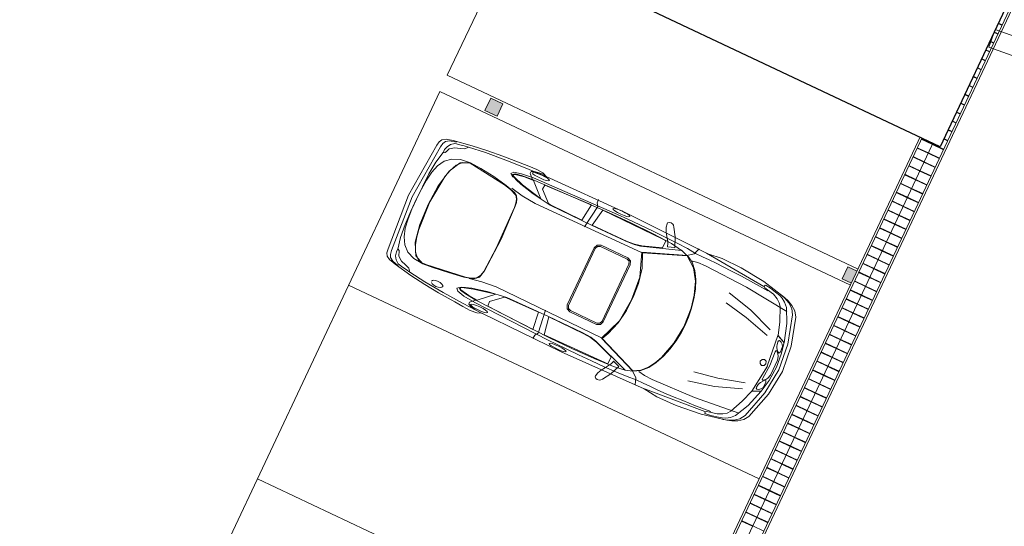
# Model space of a CAD drawing. Header units: metres. Extents: x 136266 to 136452, y 453403 to 453560.
# Tile 72 of 133: x 136403.32 to 136414.37, y 453458.98 to 453464.66. Entities that reach past the tile are written whole.
import ezdxf

# ---------------------------------------------------------------- set-up
doc = ezdxf.new("R2010")
doc.units = ezdxf.units.M
for name, color, linetype, lineweight in [('A-COLS', 52, 'Continuous', 5), ('A-DETL-BEBOUWING', 253, 'Continuous', 9), ('A-DETL-GENF', 92, 'Continuous', 5), ('C-PRKG', 70, 'Continuous', 5), ('N-WE-OG-BEBOUWING_HOOFDGEBOUW-T25', 7, 'Continuous', 25)]:
    doc.layers.add(name, color=color, linetype=linetype, lineweight=lineweight)
doc.styles.add('NLCS-ISO-M200-T25', font='txt', dxfattribs={"height": 0.5})

# ---------------------------------------------------------------- blocks, each defined once
blk = doc.blocks.new('859-DO-0010 29-09-2022')
at = {"layer": 'A-COLS'}
for points in [[(137247, 58285), (137247, 58435), (137097, 58435), (137097, 58285)], [(141595, 58285), (141642, 58285), (141642, 58435), (141527, 58435), (141527, 58285)]]:
    blk.add_hatch(color=256, dxfattribs=at).paths.add_polyline_path(points)
for p, q in [((137097, 58435), (137247, 58435)), ((137097, 58285), (137097, 58435)), ((137247, 58435), (137247, 58285)), ((141643, 58435), (141527, 58435)), ((141527, 58435), (141527, 58285)), ((137247, 58285), (137097, 58285)), ((141527, 58285), (141643, 58285))]:
    blk.add_line(p, q, dxfattribs=at)
at = {"layer": 'A-DETL-BEBOUWING'}
for p, q in [((141642, 71975), (141642, 43022)), ((141664, 43022), (141664, 71961)), ((141802, 71975), (141802, 43022)), ((141940, 71973), (141940, 43022)), ((141962, 43022), (141962, 71975)), ((145327, 61869), (141891, 61547)), ((141664, 61621), (141802, 61621)), ((141802, 61626), (141940, 61626)), ((141802, 61621), (141940, 61621)), ((141910, 61338), (145346, 61660)), ((141664, 61516), (141802, 61516)), ((141664, 61511), (141802, 61511)), ((141802, 61516), (141940, 61516)), ((141802, 61511), (141940, 61511)), ((141891, 61547), (141910, 61338)), ((141664, 61406), (141802, 61406)), ((141664, 61401), (141802, 61401)), ((141802, 61406), (141940, 61406)), ((141802, 61401), (141940, 61401)), ((141664, 61296), (141802, 61296)), ((141664, 61291), (141802, 61291)), ((141802, 61296), (141940, 61296)), ((141802, 61291), (141940, 61291)), ((141664, 61186), (141802, 61186)), ((141664, 61181), (141802, 61181)), ((141802, 61186), (141940, 61186)), ((141802, 61181), (141940, 61181)), ((141664, 61076), (141802, 61076)), ((141664, 61071), (141802, 61071)), ((141802, 61076), (141940, 61076)), ((141802, 61071), (141940, 61071)), ((141664, 60966), (141802, 60966)), ((141664, 60961), (141802, 60961)), ((141802, 60966), (141940, 60966)), ((141802, 60961), (141940, 60961)), ((141664, 60856), (141802, 60856)), ((141664, 60851), (141802, 60851)), ((141802, 60856), (141940, 60856)), ((141802, 60851), (141940, 60851)), ((141664, 60746), (141802, 60746)), ((141664, 60741), (141802, 60741)), ((141802, 60746), (141940, 60746)), ((141802, 60741), (141940, 60741)), ((141664, 60636), (141802, 60636)), ((141664, 60630), (141802, 60630)), ((141802, 60636), (141940, 60636)), ((141802, 60630), (141940, 60630)), ((141664, 60525), (141802, 60525)), ((141664, 60520), (141802, 60520)), ((141802, 60525), (141940, 60525)), ((141802, 60520), (141940, 60520)), ((141664, 60415), (141802, 60415)), ((141664, 60410), (141802, 60410)), ((141802, 60415), (141940, 60415)), ((141802, 60410), (141940, 60410)), ((141664, 60305), (141802, 60305)), ((141664, 60300), (141802, 60300)), ((141802, 60305), (141940, 60305)), ((141802, 60300), (141940, 60300)), ((141664, 60195), (141802, 60195)), ((141664, 60190), (141802, 60190)), ((141802, 60195), (141940, 60195)), ((141802, 60190), (141940, 60190)), ((141664, 60085), (141802, 60085)), ((141664, 60080), (141802, 60080)), ((141802, 60085), (141940, 60085)), ((141802, 60080), (141940, 60080)), ((141664, 59975), (141802, 59975)), ((141664, 59970), (141802, 59970)), ((141802, 59975), (141940, 59975)), ((141802, 59970), (141940, 59970)), ((141664, 59865), (141802, 59865)), ((141664, 59860), (141802, 59860)), ((141802, 59865), (141940, 59865)), ((141802, 59860), (141940, 59860)), ((141664, 59755), (141802, 59755)), ((141664, 59750), (141802, 59750)), ((141802, 59755), (141940, 59755)), ((141802, 59750), (141940, 59750)), ((141664, 59645), (141802, 59645)), ((141664, 59640), (141802, 59640)), ((141802, 59645), (141940, 59645)), ((141802, 59640), (141940, 59640)), ((141664, 59535), (141802, 59535)), ((141664, 59530), (141802, 59530)), ((141802, 59535), (141940, 59535)), ((141802, 59530), (141940, 59530)), ((141664, 59425), (141802, 59425)), ((141664, 59420), (141802, 59420)), ((141802, 59425), (141940, 59425)), ((141802, 59420), (141940, 59420)), ((141664, 59315), (141802, 59315)), ((141664, 59310), (141802, 59310)), ((141802, 59315), (141940, 59315)), ((141802, 59310), (141940, 59310)), ((141664, 59205), (141802, 59205)), ((141664, 59200), (141802, 59200)), ((141802, 59205), (141940, 59205)), ((141802, 59200), (141940, 59200)), ((141664, 59095), (141802, 59095)), ((141664, 59089), (141802, 59089)), ((141802, 59095), (141940, 59095)), ((141802, 59089), (141940, 59089)), ((141664, 58984), (141802, 58984)), ((141664, 58979), (141802, 58979)), ((141802, 58984), (141940, 58984)), ((141802, 58979), (141940, 58979)), ((141664, 58874), (141802, 58874)), ((141664, 58869), (141802, 58869)), ((141802, 58874), (141940, 58874)), ((141802, 58869), (141940, 58869)), ((141664, 58764), (141802, 58764)), ((141664, 58759), (141802, 58759)), ((141802, 58764), (141940, 58764)), ((141802, 58759), (141940, 58759)), ((141664, 58654), (141802, 58654)), ((141664, 58649), (141802, 58649)), ((141802, 58654), (141940, 58654)), ((141802, 58649), (141940, 58649)), ((141664, 58544), (141802, 58544)), ((141664, 58539), (141802, 58539)), ((141802, 58544), (141940, 58544)), ((141802, 58539), (141940, 58539)), ((141664, 58434), (141802, 58434)), ((141664, 58429), (141802, 58429)), ((141802, 58434), (141940, 58434)), ((141802, 58429), (141940, 58429)), ((141664, 58324), (141802, 58324)), ((141664, 58319), (141802, 58319)), ((141802, 58324), (141940, 58324)), ((141802, 58319), (141940, 58319)), ((141664, 58214), (141802, 58214)), ((141664, 58209), (141802, 58209)), ((141802, 58214), (141940, 58214)), ((141802, 58209), (141940, 58209)), ((141664, 58104), (141802, 58104)), ((141664, 58099), (141802, 58099)), ((141802, 58104), (141940, 58104)), ((141802, 58099), (141940, 58099)), ((141664, 57994), (141802, 57994)), ((141664, 57989), (141802, 57989)), ((141802, 57994), (141940, 57994)), ((141802, 57989), (141940, 57989)), ((141664, 57884), (141802, 57884)), ((141664, 57879), (141802, 57879)), ((141802, 57884), (141940, 57884)), ((141802, 57879), (141940, 57879)), ((141664, 57774), (141802, 57774)), ((141664, 57769), (141802, 57769)), ((141802, 57774), (141940, 57774)), ((141802, 57769), (141940, 57769)), ((141664, 57664), (141802, 57664)), ((141664, 57659), (141802, 57659)), ((141802, 57664), (141940, 57664)), ((141802, 57659), (141940, 57659)), ((141664, 57554), (141802, 57554)), ((141664, 57549), (141802, 57549)), ((141802, 57554), (141940, 57554)), ((141802, 57549), (141940, 57549)), ((141664, 57444), (141802, 57444)), ((141664, 57438), (141802, 57438)), ((141802, 57444), (141940, 57444)), ((141802, 57438), (141940, 57438)), ((141664, 57333), (141802, 57333)), ((141664, 57328), (141802, 57328)), ((141802, 57333), (141940, 57333)), ((141802, 57328), (141940, 57328)), ((141664, 57223), (141802, 57223)), ((141664, 57218), (141802, 57218)), ((141802, 57223), (141940, 57223)), ((141802, 57218), (141940, 57218)), ((141664, 57113), (141802, 57113)), ((141664, 57108), (141802, 57108)), ((141802, 57113), (141940, 57113)), ((141802, 57108), (141940, 57108)), ((141664, 57003), (141802, 57003)), ((141664, 56998), (141802, 56998)), ((141802, 57003), (141940, 57003)), ((141802, 56998), (141940, 56998)), ((141664, 56893), (141802, 56893)), ((141664, 56888), (141802, 56888)), ((141802, 56893), (141940, 56893)), ((141802, 56888), (141940, 56888)), ((141664, 56783), (141802, 56783)), ((141664, 56778), (141802, 56778)), ((141802, 56783), (141940, 56783)), ((141802, 56778), (141940, 56778)), ((141664, 56673), (141802, 56673)), ((141664, 56668), (141802, 56668)), ((141802, 56673), (141940, 56673)), ((141802, 56668), (141940, 56668)), ((141664, 56563), (141802, 56563)), ((141664, 56558), (141802, 56558)), ((141802, 56563), (141940, 56563)), ((141802, 56558), (141940, 56558)), ((141664, 56453), (141802, 56453)), ((141664, 56448), (141802, 56448)), ((141802, 56453), (141940, 56453)), ((141802, 56448), (141940, 56448)), ((141664, 56343), (141802, 56343)), ((141664, 56338), (141802, 56338)), ((141802, 56343), (141940, 56343)), ((141802, 56338), (141940, 56338)), ((141664, 56233), (141802, 56233)), ((141664, 56228), (141802, 56228)), ((141802, 56233), (141940, 56233)), ((141802, 56228), (141940, 56228)), ((141664, 56123), (141802, 56123)), ((141664, 56118), (141802, 56118)), ((141802, 56123), (141940, 56123)), ((141802, 56118), (141940, 56118)), ((141664, 56013), (141802, 56013)), ((141664, 56008), (141802, 56008)), ((141802, 56013), (141940, 56013)), ((141802, 56008), (141940, 56008)), ((141664, 55903), (141802, 55903)), ((141664, 55898), (141802, 55898)), ((141802, 55903), (141940, 55903)), ((141802, 55898), (141940, 55898)), ((141664, 55793), (141802, 55793)), ((141664, 55787), (141802, 55787)), ((141802, 55793), (141940, 55793)), ((141802, 55787), (141940, 55787)), ((141664, 55682), (141802, 55682)), ((141664, 55677), (141802, 55677)), ((141802, 55682), (141940, 55682)), ((141802, 55677), (141940, 55677)), ((141664, 55572), (141802, 55572)), ((141664, 55567), (141802, 55567)), ((141802, 55572), (141940, 55572)), ((141802, 55567), (141940, 55567)), ((141664, 55462), (141802, 55462)), ((141664, 55457), (141802, 55457)), ((141802, 55462), (141940, 55462)), ((141802, 55457), (141940, 55457)), ((141664, 55352), (141802, 55352)), ((141664, 55347), (141802, 55347)), ((141802, 55352), (141940, 55352))]:
    blk.add_line(p, q, dxfattribs=at)
at = {"layer": 'A-DETL-GENF'}
for p, q in [((139504, 58031), (139489, 58019)), ((139523, 58035), (139504, 58031)), ((139549, 58031), (139523, 58035)), ((139561, 58022), (139549, 58031)), ((139573, 58006), (139561, 58022)), ((137705, 57923), (137498, 57907)), ((137808, 57930), (137705, 57923)), ((137905, 57934), (137808, 57930)), ((137890, 57901), (137945, 57911)), ((137983, 57928), (137905, 57934)), ((137945, 57911), (138022, 57917)), ((138034, 57907), (137983, 57928)), ((139026, 57918), (138034, 57907)), ((138678, 57883), (138674, 57925)), ((138894, 57913), (138871, 57906)), ((138927, 57917), (138894, 57913)), ((138967, 57919), (138927, 57917)), ((139009, 57918), (138967, 57919)), ((139043, 57914), (139009, 57918)), ((140044, 57897), (139026, 57918)), ((139066, 57909), (139043, 57914)), ((139489, 58019), (139488, 58007)), ((139488, 58007), (139496, 57966)), ((139496, 57966), (139518, 57921)), ((139518, 57921), (139548, 57875)), ((139632, 57912), (139573, 58006)), ((139682, 57800), (139632, 57912)), ((140212, 57916), (140044, 57897)), ((140449, 57913), (140212, 57916)), ((140745, 57883), (140449, 57913)), ((136841, 57806), (136800, 57781)), ((136920, 57826), (136841, 57806)), ((136843, 57781), (136883, 57806)), ((136883, 57806), (136958, 57826)), ((136948, 57804), (136909, 57774)), ((137136, 57864), (136920, 57826)), ((136968, 57810), (136948, 57804)), ((137007, 57816), (136968, 57810)), ((137056, 57824), (137007, 57816)), ((137028, 57780), (137078, 57798)), ((137106, 57832), (137056, 57824)), ((137078, 57798), (137106, 57832)), ((137304, 57859), (137106, 57833)), ((137318, 57889), (137136, 57864)), ((137545, 57880), (137304, 57859)), ((137498, 57907), (137318, 57889)), ((137799, 57896), (137545, 57880)), ((137771, 57816), (137687, 57796)), ((137911, 57831), (137771, 57816)), ((137911, 57810), (137778, 57798)), ((138038, 57906), (137799, 57896)), ((137925, 57807), (137816, 57798)), ((137856, 57861), (137859, 57885)), ((137911, 57810), (137856, 57861)), ((137859, 57885), (137890, 57901)), ((137886, 57887), (137878, 57879)), ((137878, 57879), (137886, 57872)), ((137908, 57893), (137886, 57887)), ((137886, 57872), (137909, 57866)), ((137941, 57898), (137908, 57893)), ((137909, 57866), (137943, 57862)), ((137911, 57831), (138839, 57862)), ((138839, 57842), (137911, 57810)), ((138085, 57655), (137925, 57807)), ((137982, 57900), (137941, 57898)), ((137943, 57862), (137984, 57861)), ((138023, 57899), (137982, 57900)), ((137984, 57861), (138025, 57863)), ((138057, 57895), (138023, 57899)), ((138025, 57863), (138058, 57867)), ((138080, 57889), (138057, 57895)), ((138057, 57759), (138062, 57814)), ((138058, 57867), (138080, 57874)), ((138062, 57814), (138631, 57835)), ((138088, 57881), (138080, 57889)), ((138080, 57874), (138088, 57881)), ((138631, 57835), (138604, 57634)), ((138666, 57579), (138702, 57850)), ((138702, 57850), (138678, 57883)), ((138770, 57837), (138733, 57633)), ((139519, 57828), (138770, 57837)), ((138940, 57862), (138839, 57862)), ((139115, 57842), (138839, 57842)), ((138871, 57906), (138864, 57899)), ((138864, 57899), (138872, 57893)), ((138872, 57893), (138895, 57887)), ((138895, 57887), (138929, 57884)), ((138929, 57884), (138970, 57883)), ((138940, 57862), (139069, 57864)), ((138970, 57883), (139011, 57884)), ((139011, 57884), (139044, 57889)), ((139044, 57889), (139066, 57895)), ((139074, 57902), (139066, 57909)), ((139066, 57895), (139074, 57902)), ((139217, 57864), (139069, 57864)), ((139069, 57864), (139217, 57864)), ((139394, 57838), (139115, 57842)), ((139375, 57864), (139217, 57864)), ((139217, 57864), (139375, 57864)), ((139326, 57652), (139762, 57806)), ((139533, 57863), (139375, 57864)), ((139375, 57864), (139533, 57863)), ((139626, 57826), (139394, 57838)), ((139556, 57827), (139519, 57828)), ((139533, 57863), (139682, 57859)), ((139548, 57875), (139579, 57829)), ((139556, 57739), (139556, 57827)), ((139579, 57829), (139584, 57821)), ((139584, 57821), (139592, 57804)), ((139592, 57804), (139599, 57785)), ((139762, 57806), (139626, 57826)), ((139642, 57787), (139682, 57800)), ((139682, 57859), (139813, 57852)), ((139841, 57781), (139761, 57807)), ((139918, 57842), (139813, 57852)), ((139906, 57831), (139841, 57781)), ((139935, 57906), (139906, 57831)), ((140006, 57842), (139918, 57842)), ((140006, 57842), (140089, 57843)), ((140028, 57895), (140770, 57833)), ((140089, 57843), (140173, 57842)), ((140173, 57842), (140264, 57840)), ((140369, 57836), (140264, 57840)), ((140494, 57830), (140369, 57836)), ((140646, 57820), (140494, 57830)), ((140830, 57807), (140646, 57820)), ((141034, 57820), (140745, 57883)), ((140774, 57836), (140777, 57854)), ((140787, 57824), (140774, 57836)), ((140777, 57854), (140788, 57854)), ((140823, 57818), (140787, 57824)), ((140788, 57854), (140847, 57847)), ((140904, 57799), (140823, 57818)), ((140847, 57847), (140915, 57833)), ((140964, 57773), (140904, 57799)), ((140915, 57833), (140975, 57817)), ((140975, 57817), (141013, 57802)), ((140991, 57831), (141041, 57814)), ((141013, 57802), (141056, 57772)), ((141085, 57803), (141034, 57820)), ((141041, 57814), (141102, 57785)), ((141145, 57775), (141085, 57803)), ((136774, 57703), (136727, 57060)), ((136772, 57060), (136818, 57703)), ((136782, 57747), (136774, 57703)), ((136800, 57781), (136782, 57747)), ((136818, 57703), (136826, 57747)), ((136843, 57781), (136826, 57747)), ((136885, 57735), (136874, 57693)), ((136874, 57693), (136874, 57655)), ((136909, 57774), (136885, 57735)), ((136904, 57684), (136911, 57706)), ((136911, 57706), (136919, 57724)), ((136919, 57724), (136970, 57760)), ((136970, 57760), (137028, 57780)), ((137687, 57796), (137662, 57770)), ((137699, 57740), (137662, 57770)), ((137706, 57784), (137684, 57768)), ((137684, 57768), (137699, 57751)), ((137710, 57780), (137690, 57766)), ((137690, 57766), (137710, 57750)), ((137699, 57751), (137746, 57730)), ((137778, 57798), (137706, 57784)), ((137816, 57798), (137710, 57780)), ((137710, 57750), (137834, 57710)), ((137746, 57730), (137814, 57710)), ((137814, 57710), (137895, 57690)), ((137834, 57710), (138085, 57655)), ((137895, 57690), (137985, 57669)), ((138188, 57643), (138057, 57759)), ((139336, 57661), (139556, 57739)), ((139369, 57597), (139845, 57782)), ((139376, 57594), (139845, 57777)), ((139599, 57785), (139602, 57773)), ((139602, 57773), (139642, 57787)), ((139845, 57782), (139926, 57735)), ((139845, 57777), (139967, 57687)), ((139908, 57745), (139983, 57761)), ((139926, 57735), (139992, 57665)), ((139983, 57761), (140080, 57764)), ((140080, 57764), (140598, 57743)), ((140598, 57743), (141122, 57690)), ((141004, 57742), (140964, 57773)), ((141030, 57707), (141004, 57742)), ((141100, 57552), (141030, 57707)), ((141056, 57772), (141101, 57729)), ((141101, 57729), (141179, 57568)), ((141158, 57743), (141102, 57785)), ((141202, 57733), (141145, 57775)), ((141158, 57743), (141197, 57684)), ((141241, 57675), (141202, 57733)), ((136874, 57657), (136846, 57525)), ((136874, 57655), (136894, 57665)), ((136894, 57665), (136904, 57684)), ((136927, 57574), (136993, 57633)), ((136993, 57633), (137083, 57671)), ((137022, 57497), (137094, 57634)), ((137032, 57509), (137068, 57590)), ((137068, 57590), (137122, 57652)), ((137200, 57684), (137083, 57671)), ((137094, 57634), (137200, 57684)), ((137122, 57652), (137200, 57678)), ((137200, 57684), (137331, 57675)), ((137200, 57678), (137651, 57625)), ((137331, 57675), (137504, 57655)), ((137504, 57655), (137672, 57626)), ((137651, 57625), (137735, 57605)), ((137672, 57626), (137789, 57593)), ((137735, 57605), (137815, 57572)), ((137883, 57598), (137740, 57625)), ((137789, 57593), (137825, 57570)), ((138052, 57579), (137883, 57598)), ((137985, 57669), (138213, 57636)), ((139367, 57593), (138052, 57579)), ((138213, 57641), (138188, 57643)), ((138604, 57634), (138213, 57641)), ((138213, 57636), (138726, 57629)), ((138726, 57629), (139145, 57632)), ((138733, 57633), (139168, 57637)), ((139145, 57632), (139255, 57638)), ((139168, 57637), (139253, 57644)), ((139253, 57644), (139336, 57661)), ((139255, 57638), (139326, 57652)), ((139468, 57333), (139369, 57597)), ((139446, 57435), (139376, 57594)), ((139967, 57687), (140050, 57560)), ((139992, 57665), (140046, 57578)), ((140046, 57578), (140088, 57479)), ((140747, 57534), (140448, 57604)), ((141289, 57362), (141197, 57684)), ((141333, 57357), (141241, 57675)), ((136846, 57525), (136831, 57372)), ((136881, 57496), (136852, 57403)), ((136881, 57496), (136927, 57574)), ((136982, 57297), (137022, 57497)), ((137008, 57427), (137032, 57509)), ((137815, 57572), (137841, 57535)), ((137825, 57570), (137846, 57538)), ((137841, 57535), (137854, 57490)), ((137846, 57538), (137857, 57501)), ((137854, 57490), (137859, 57442)), ((137857, 57501), (137861, 57459)), ((138879, 57455), (138920, 57472)), ((138920, 57472), (139251, 57472)), ((139251, 57472), (139292, 57455)), ((140050, 57560), (140103, 57413)), ((140088, 57479), (140119, 57373)), ((140740, 57434), (140467, 57486)), ((141043, 57424), (140747, 57534)), ((141150, 57403), (141100, 57552)), ((141179, 57568), (141245, 57359)), ((136831, 57372), (136826, 57211)), ((136836, 57297), (136852, 57403)), ((136974, 57095), (137008, 57427)), ((137859, 57442), (137861, 57395)), ((137861, 57459), (137876, 57057)), ((137861, 57395), (137870, 56943)), ((138862, 57413), (138879, 57455)), ((138862, 56707), (138862, 57413)), ((138877, 57413), (138890, 57444)), ((138877, 56707), (138877, 57413)), ((138890, 57444), (138921, 57457)), ((138921, 57457), (139250, 57457)), ((139250, 57457), (139281, 57444)), ((139281, 57444), (139294, 57413)), ((139292, 57455), (139309, 57413)), ((139294, 57413), (139294, 56707)), ((139309, 57413), (139309, 56707)), ((139484, 57266), (139446, 57435)), ((140103, 57413), (140135, 57265)), ((140119, 57373), (140139, 57266)), ((141040, 57351), (140740, 57434)), ((141243, 57361), (141148, 57402)), ((141148, 57402), (141186, 57042)), ((141245, 57359), (141150, 57403)), ((141188, 57359), (141180, 57353)), ((141210, 57352), (141188, 57359)), ((141269, 57228), (141243, 57361)), ((141289, 57362), (141320, 57060)), ((141364, 57060), (141333, 57357)), ((136836, 57297), (136828, 57180)), ((136969, 57057), (136982, 57297)), ((139489, 57064), (139468, 57333)), ((139494, 57101), (139484, 57266)), ((140135, 57265), (140150, 57041)), ((140139, 57266), (140151, 57161)), ((141180, 57353), (141178, 57339)), ((141178, 57339), (141182, 57306)), ((141182, 57306), (141187, 57289)), ((141187, 57289), (141195, 57273)), ((141195, 57273), (141219, 57243)), ((141230, 57336), (141210, 57352)), ((141245, 57314), (141230, 57336)), ((141241, 57230), (141251, 57250)), ((141251, 57250), (141245, 57314)), ((136826, 57211), (136825, 57057)), ((136827, 57057), (136828, 57180)), ((140151, 57161), (140155, 57065)), ((141198, 57223), (141199, 57238)), ((141207, 57060), (141198, 57223)), ((141199, 57238), (141210, 57242)), ((141210, 57242), (141235, 57219)), ((141219, 57243), (141241, 57230)), ((141235, 57219), (141249, 57196)), ((141249, 57196), (141258, 57170)), ((141258, 57170), (141261, 57150)), ((141261, 57150), (141261, 56973)), ((141283, 57076), (141269, 57228)), ((136727, 57060), (136774, 56417)), ((136772, 57060), (136818, 56417)), ((136826, 56907), (136825, 57061)), ((136827, 57057), (136828, 56933)), ((136981, 56816), (136969, 57057)), ((136993, 56761), (136974, 57095)), ((137876, 57057), (137861, 56655)), ((139467, 56795), (139489, 57064)), ((139490, 56933), (139494, 57101)), ((140150, 57041), (140127, 56828)), ((140155, 57065), (140151, 56967)), ((141100, 57085), (141089, 57059)), ((141089, 57059), (141100, 57032)), ((141125, 57096), (141100, 57085)), ((141100, 57032), (141125, 57021)), ((141151, 57085), (141125, 57096)), ((141125, 57021), (141151, 57032)), ((141188, 57042), (141148, 56715)), ((141161, 57059), (141151, 57085)), ((141151, 57032), (141161, 57059)), ((141186, 57042), (141188, 57042)), ((141197, 56897), (141207, 57060)), ((141272, 56905), (141284, 57076)), ((141284, 57076), (141283, 57076)), ((141320, 57060), (141289, 56758)), ((141333, 56762), (141364, 57060)), ((136828, 56933), (136835, 56816)), ((137870, 56943), (137855, 56643)), ((139466, 56768), (139490, 56933)), ((140151, 56967), (140138, 56862)), ((141248, 56923), (141235, 56900)), ((141260, 56966), (141248, 56923)), ((141261, 56973), (141260, 56966)), ((136831, 56746), (136826, 56907)), ((136851, 56708), (136835, 56816)), ((137020, 56614), (136981, 56816)), ((140127, 56828), (140070, 56622)), ((140138, 56862), (140116, 56753)), ((141178, 56778), (141182, 56812)), ((141182, 56812), (141187, 56829)), ((141187, 56829), (141195, 56844)), ((141195, 56844), (141219, 56875)), ((141199, 56881), (141197, 56897)), ((141209, 56877), (141199, 56881)), ((141235, 56900), (141209, 56877)), ((141219, 56875), (141241, 56888)), ((141245, 56804), (141230, 56782)), ((141241, 56888), (141251, 56868)), ((141243, 56757), (141272, 56905)), ((141251, 56868), (141245, 56804)), ((136846, 56592), (136831, 56746)), ((136880, 56614), (136851, 56708)), ((137008, 56677), (136993, 56761)), ((138879, 56665), (138862, 56707)), ((138890, 56676), (138877, 56707)), ((139294, 56707), (139281, 56676)), ((139309, 56707), (139292, 56665)), ((139369, 56531), (139467, 56795)), ((139415, 56611), (139466, 56768)), ((140116, 56753), (140085, 56646)), ((141040, 56767), (140740, 56684)), ((141043, 56693), (140747, 56584)), ((141150, 56715), (141100, 56566)), ((141148, 56715), (141243, 56757)), ((141245, 56759), (141150, 56715)), ((141180, 56765), (141178, 56778)), ((141179, 56550), (141245, 56759)), ((141188, 56758), (141180, 56765)), ((141210, 56765), (141188, 56758)), ((141289, 56758), (141197, 56436)), ((141230, 56782), (141210, 56765)), ((141240, 56444), (141333, 56762)), ((136874, 56460), (136846, 56592)), ((136880, 56614), (136926, 56536)), ((137033, 56591), (137008, 56677)), ((137092, 56478), (137020, 56614)), ((137072, 56513), (137033, 56591)), ((137841, 56587), (137808, 56540)), ((137861, 56655), (137839, 56569)), ((137855, 56643), (137841, 56587)), ((138920, 56648), (138879, 56665)), ((138921, 56664), (138890, 56676)), ((139251, 56648), (138920, 56648)), ((139250, 56664), (138921, 56664)), ((139281, 56676), (139250, 56664)), ((139292, 56665), (139251, 56648)), ((139376, 56533), (139415, 56611)), ((140070, 56622), (140033, 56540)), ((140085, 56646), (140042, 56546)), ((140747, 56584), (140448, 56513)), ((140740, 56684), (140467, 56631)), ((136926, 56536), (136992, 56478)), ((137082, 56441), (136992, 56478)), ((137130, 56453), (137072, 56513)), ((137200, 56430), (137092, 56478)), ((137698, 56501), (137232, 56438)), ((137680, 56492), (137501, 56464)), ((137789, 56521), (137680, 56492)), ((137755, 56514), (137698, 56501)), ((137883, 56530), (137740, 56503)), ((137808, 56540), (137755, 56514)), ((137839, 56569), (137789, 56521)), ((137834, 56418), (138085, 56473)), ((138052, 56549), (137883, 56530)), ((138085, 56473), (137925, 56321)), ((137985, 56459), (138213, 56492)), ((139367, 56534), (138052, 56549)), ((138188, 56485), (138057, 56368)), ((138213, 56486), (138188, 56485)), ((138213, 56492), (138726, 56499)), ((138604, 56494), (138213, 56486)), ((138631, 56293), (138604, 56494)), ((138666, 56549), (138702, 56278)), ((138726, 56499), (139145, 56496)), ((138733, 56495), (139168, 56490)), ((138770, 56291), (138733, 56495)), ((139145, 56496), (139255, 56490)), ((139168, 56490), (139253, 56484)), ((139253, 56484), (139336, 56467)), ((139255, 56490), (139326, 56476)), ((139326, 56476), (139762, 56322)), ((139844, 56346), (139369, 56531)), ((139844, 56351), (139376, 56533)), ((140033, 56540), (139984, 56463)), ((140042, 56546), (139989, 56460)), ((141100, 56566), (141030, 56411)), ((141101, 56389), (141179, 56550)), ((136774, 56417), (136782, 56372)), ((136782, 56372), (136800, 56339)), ((136818, 56417), (136825, 56372)), ((136825, 56372), (136842, 56339)), ((136874, 56463), (136894, 56453)), ((136874, 56425), (136874, 56463)), ((136885, 56383), (136874, 56425)), ((136909, 56344), (136885, 56383)), ((136894, 56453), (136904, 56433)), ((136904, 56433), (136911, 56411)), ((136911, 56411), (136919, 56394)), ((136919, 56394), (136970, 56357)), ((137200, 56430), (137082, 56441)), ((137180, 56438), (137130, 56453)), ((137232, 56438), (137180, 56438)), ((137319, 56441), (137200, 56430)), ((137501, 56464), (137319, 56441)), ((137699, 56377), (137662, 56347)), ((137684, 56360), (137699, 56377)), ((137690, 56362), (137710, 56378)), ((137710, 56348), (137690, 56362)), ((137699, 56377), (137746, 56397)), ((137710, 56378), (137834, 56418)), ((137746, 56397), (137814, 56418)), ((137814, 56418), (137895, 56438)), ((137895, 56438), (137985, 56459)), ((138057, 56368), (138062, 56313)), ((139336, 56467), (139556, 56389)), ((139556, 56389), (139556, 56301)), ((139922, 56397), (139844, 56351)), ((139923, 56391), (139844, 56346)), ((139908, 56372), (139983, 56357)), ((139984, 56463), (139922, 56397)), ((139989, 56460), (139923, 56391)), ((140080, 56353), (140598, 56374)), ((140598, 56374), (141122, 56428)), ((141004, 56375), (140964, 56344)), ((141030, 56411), (141004, 56375)), ((141056, 56345), (141101, 56389)), ((141104, 56335), (141159, 56377)), ((141148, 56345), (141203, 56387)), ((141197, 56436), (141159, 56377)), ((141203, 56387), (141240, 56444)), ((136800, 56339), (136841, 56314)), ((136841, 56314), (136919, 56294)), ((136882, 56314), (136842, 56339)), ((136882, 56314), (136958, 56294)), ((136948, 56313), (136909, 56344)), ((136919, 56294), (137135, 56256)), ((136968, 56308), (136948, 56313)), ((137007, 56301), (136968, 56308)), ((136970, 56357), (137028, 56338)), ((137056, 56294), (137007, 56301)), ((137028, 56338), (137078, 56319)), ((137106, 56285), (137056, 56294)), ((137078, 56319), (137106, 56285)), ((137304, 56258), (137106, 56284)), ((137135, 56256), (137318, 56231)), ((137545, 56237), (137304, 56258)), ((137376, 56308), (137370, 56296)), ((137391, 56317), (137376, 56308)), ((137376, 56284), (137391, 56274)), ((137413, 56324), (137391, 56317)), ((137391, 56274), (137413, 56268)), ((137440, 56327), (137413, 56324)), ((137413, 56268), (137440, 56265)), ((137467, 56324), (137440, 56327)), ((137440, 56265), (137467, 56268)), ((137489, 56317), (137467, 56324)), ((137467, 56268), (137489, 56274)), ((137504, 56308), (137489, 56317)), ((137489, 56274), (137504, 56284)), ((137510, 56296), (137504, 56308)), ((137504, 56284), (137510, 56296)), ((137662, 56347), (137687, 56321)), ((137706, 56344), (137684, 56360)), ((137687, 56321), (137771, 56301)), ((137778, 56330), (137706, 56344)), ((137816, 56330), (137710, 56348)), ((137911, 56287), (137771, 56301)), ((137911, 56317), (137778, 56330)), ((137925, 56321), (137816, 56330)), ((137911, 56317), (137856, 56267)), ((137856, 56267), (137859, 56243)), ((137878, 56248), (137886, 56256)), ((137886, 56256), (137909, 56262)), ((137909, 56262), (137943, 56265)), ((138839, 56286), (137911, 56317)), ((137911, 56287), (138839, 56256)), ((137943, 56265), (137984, 56267)), ((137984, 56267), (138025, 56265)), ((138025, 56265), (138058, 56260)), ((138058, 56260), (138080, 56254)), ((138062, 56313), (138631, 56293)), ((138080, 56254), (138088, 56246)), ((138702, 56278), (138678, 56245)), ((139519, 56300), (138770, 56291)), ((139115, 56286), (138839, 56286)), ((138839, 56256), (138940, 56255)), ((139069, 56254), (138940, 56255)), ((139217, 56253), (139069, 56254)), ((139069, 56254), (139217, 56253)), ((139394, 56290), (139115, 56286)), ((139375, 56253), (139217, 56253)), ((139217, 56253), (139375, 56253)), ((139533, 56255), (139375, 56253)), ((139375, 56253), (139533, 56255)), ((139626, 56301), (139394, 56290)), ((139518, 56206), (139548, 56253)), ((139556, 56301), (139519, 56300)), ((139533, 56255), (139682, 56259)), ((139548, 56253), (139579, 56299)), ((139579, 56299), (139584, 56307)), ((139584, 56307), (139592, 56324)), ((139592, 56324), (139599, 56342)), ((139599, 56342), (139602, 56355)), ((139602, 56355), (139642, 56341)), ((139762, 56322), (139626, 56301)), ((139682, 56328), (139632, 56216)), ((139642, 56341), (139682, 56328)), ((139682, 56259), (139813, 56265)), ((139841, 56347), (139761, 56321)), ((139918, 56276), (139813, 56265)), ((139906, 56297), (139841, 56347)), ((139935, 56221), (139906, 56297)), ((140006, 56275), (139918, 56276)), ((139983, 56357), (140080, 56353)), ((140006, 56275), (140089, 56275)), ((140028, 56222), (140770, 56284)), ((140089, 56275), (140173, 56275)), ((140264, 56277), (140173, 56275)), ((140264, 56277), (140369, 56281)), ((140369, 56281), (140494, 56288)), ((140646, 56297), (140494, 56288)), ((140646, 56297), (140830, 56311)), ((140745, 56237), (141034, 56300)), ((140787, 56293), (140774, 56281)), ((140774, 56281), (140777, 56263)), ((140777, 56263), (140788, 56264)), ((140823, 56300), (140787, 56293)), ((140788, 56264), (140847, 56271)), ((140904, 56319), (140823, 56300)), ((140847, 56271), (140915, 56285)), ((140964, 56344), (140904, 56319)), ((140915, 56285), (140975, 56301)), ((140975, 56301), (141013, 56316)), ((140990, 56289), (141044, 56306)), ((141013, 56316), (141056, 56345)), ((141034, 56300), (141087, 56317)), ((141044, 56306), (141104, 56335)), ((141087, 56317), (141148, 56345)), ((137318, 56231), (137498, 56212)), ((137498, 56212), (137705, 56197)), ((137799, 56221), (137545, 56237)), ((137705, 56197), (137808, 56190)), ((138038, 56211), (137799, 56221)), ((137808, 56190), (137904, 56186)), ((137859, 56243), (137890, 56227)), ((137886, 56241), (137878, 56248)), ((137908, 56234), (137886, 56241)), ((137890, 56227), (137945, 56216)), ((137904, 56186), (137983, 56191)), ((137941, 56230), (137908, 56234)), ((137982, 56228), (137941, 56230)), ((137945, 56216), (138022, 56211)), ((138023, 56229), (137982, 56228)), ((137983, 56191), (138033, 56212)), ((138057, 56233), (138023, 56229)), ((138033, 56212), (139026, 56202)), ((138080, 56239), (138057, 56233)), ((138088, 56246), (138080, 56239)), ((138678, 56245), (138674, 56202)), ((138864, 56228), (138872, 56235)), ((138871, 56221), (138864, 56228)), ((138894, 56215), (138871, 56221)), ((138872, 56235), (138895, 56241)), ((138927, 56211), (138894, 56215)), ((138895, 56241), (138929, 56244)), ((138967, 56209), (138927, 56211)), ((138929, 56244), (138970, 56245)), ((139009, 56210), (138967, 56209)), ((138970, 56245), (139011, 56243)), ((139043, 56214), (139009, 56210)), ((139011, 56243), (139044, 56239)), ((139026, 56202), (140044, 56223)), ((139066, 56219), (139043, 56214)), ((139044, 56239), (139066, 56233)), ((139066, 56233), (139074, 56226)), ((139074, 56226), (139066, 56219)), ((139488, 56121), (139496, 56162)), ((139496, 56162), (139518, 56206)), ((139632, 56216), (139573, 56122)), ((140044, 56223), (140212, 56204)), ((140212, 56204), (140449, 56207)), ((140449, 56207), (140745, 56237)), ((139489, 56109), (139488, 56121)), ((139504, 56097), (139489, 56109)), ((139523, 56093), (139504, 56097)), ((139549, 56097), (139523, 56093)), ((139561, 56105), (139549, 56097)), ((139573, 56122), (139561, 56105))]:
    blk.add_line(p, q, dxfattribs=at)
at = {"layer": 'C-PRKG'}
for p, q in [((136547, 58460), (136547, 65660)), ((136547, 60860), (141643, 60860)), ((141643, 58460), (136547, 58460)), ((136547, 58260), (141643, 58260)), ((136547, 51060), (136547, 58260)), ((136547, 55860), (141643, 55860)), ((136547, 53460), (141643, 53460))]:
    blk.add_line(p, q, dxfattribs=at)

msp = doc.modelspace()

# ---------------------------------------------------------------- block references
at = {"xscale": 0.001, "yscale": 0.001, "zscale": 0.001, "rotation": 334.7650131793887}
msp.add_blockref('859-DO-0010 29-09-2022', (136259.679, 453469.371), dxfattribs=at)

# ---------------------------------------------------------------- next in the draw order: texts
at = {"layer": 'N-WE-OG-BEBOUWING_HOOFDGEBOUW-T25', "insert": (136402.582, 453471.954), "char_height": 1, "attachment_point": 1, "rotation": 334.7648, "style": 'NLCS-ISO-M200-T25', "bg_fill": 19, "box_fill_scale": 1.5, "bg_fill_color": 256, "bg_fill_transparency": 0}
msp.add_mtext_dynamic_manual_height_columns('Vloerpeil = +2.17 NAP', width=13.22657, gutter_width=2.5, heights=[0], dxfattribs=at)

doc.saveas('drawing.dxf')
